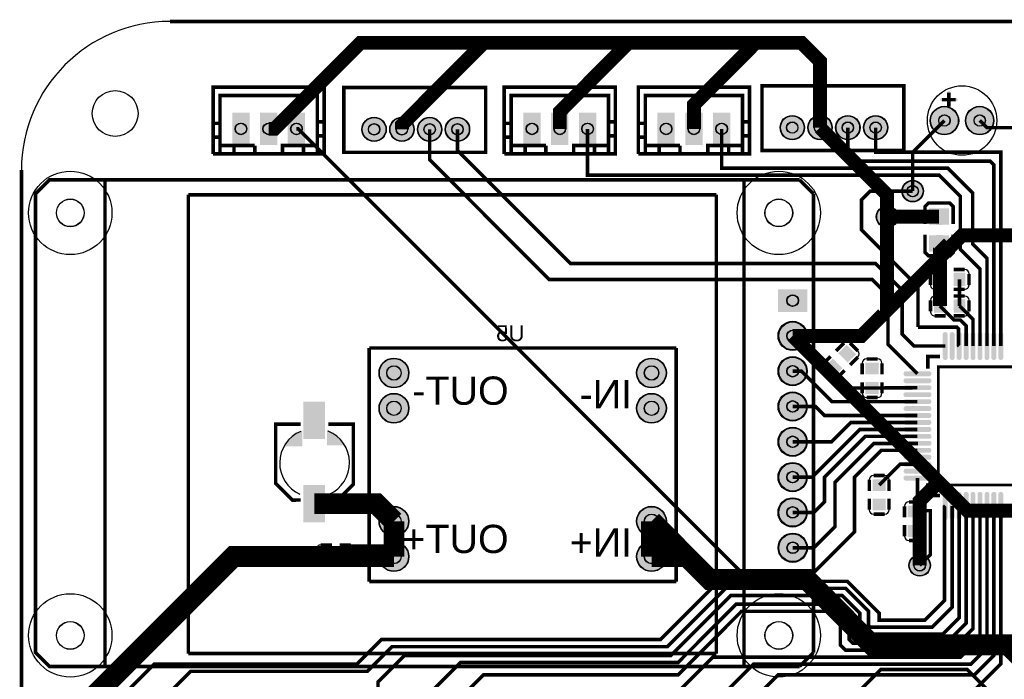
# Model space of a CAD drawing. Header units: millimetres. Extents: x -7 to 115, y -66 to 7.
# Tile 2 of 6: x -7 to 64, y -41 to 7. Entities that reach past the tile are written whole.
import ezdxf

# ---------------------------------------------------------------- set-up
doc = ezdxf.new("R2010")
doc.units = ezdxf.units.MM
for name, color, linetype, true_color in [('BoardOutLine', 7, 'Continuous', 0xff00ff), ('BottomLayer', 7, 'Continuous', 0x0000ff), ('BottomSilkLayer', 7, 'Continuous', 0x66cc33), ('BottomSolderMaskLayer', 7, 'Continuous', 0xaa00ff), ('Document', 7, 'Continuous', 0xffffff), ('Multi-Layer', 7, 'Continuous', 0xc0c0c0), ('TopLayer', 7, 'Continuous', 0xff0000), ('TopPasteMaskLayer', 7, 'Continuous', 0x808080), ('TopSilkLayer', 7, 'Continuous', 0xffcc00), ('TopSolderMaskLayer', 7, 'Continuous', 0x800080)]:
    doc.layers.add(name, color=color, linetype=linetype, true_color=true_color)
doc.styles.get("Standard").update_dxf_attribs({"font": 'arial.ttf'})

msp = doc.modelspace()

# ---------------------------------------------------------------- hatches: boundary and pattern name
at = {"layer": 'BottomSolderMaskLayer'}
for points in [[(8.425, -2.279), (8.425, 0.064), (9.675, 0.064), (9.675, -2.279)], [(10.424, -2.279), (10.424, 0.064), (11.674, 0.064), (11.674, -2.279)], [(12.424, -2.279), (12.424, 0.063), (13.674, 0.063), (13.674, -2.279)], [(29.38, -2.279), (29.38, 0.064), (30.63, 0.064), (30.63, -2.279)], [(31.379, -2.279), (31.379, 0.064), (32.629, 0.064), (32.629, -2.279)], [(33.379, -2.279), (33.379, 0.063), (34.629, 0.063), (34.629, -2.279)], [(39.032, -2.279), (39.032, 0.064), (40.282, 0.064), (40.282, -2.279)], [(41.031, -2.279), (41.031, 0.064), (42.281, 0.064), (42.281, -2.279)], [(43.031, -2.279), (43.031, 0.063), (44.281, 0.063), (44.281, -2.279)], [(58.665, -0.509, 1), (60.716, -0.509, 1)], [(61.205, -0.509, 1), (63.256, -0.509, 1)], [(17.763, -1.143, 1), (19.514, -1.143, 1)], [(19.763, -1.143, 1), (21.514, -1.143, 1)], [(21.763, -1.143, 1), (23.514, -1.143, 1)], [(23.763, -1.143, 1), (25.514, -1.143, 1)], [(47.862, -1.016, 1), (49.613, -1.016, 1)], [(49.862, -1.016, 1), (51.613, -1.016, 1)], [(51.862, -1.016, 1), (53.613, -1.016, 1)], [(53.862, -1.016, 1), (55.613, -1.016, 1)], [(56.629, -5.588, 1), (58.18, -5.588, 1)], [(54.788, -7.433, 1), (56.339, -7.433, 1)], [(49.814, -14.273), (47.712, -14.273), (47.712, -12.647), (49.814, -12.647)], [(47.712, -16, 1), (49.814, -16, 1)], [(18.991, -18.669, 1), (21.141, -18.669, 1)], [(37.533, -18.669, 1), (39.683, -18.669, 1)], [(47.712, -18.54, 1), (49.814, -18.54, 1)], [(18.991, -21.209, 1), (21.141, -21.209, 1)], [(37.533, -21.209, 1), (39.683, -21.209, 1)], [(47.712, -21.08, 1), (49.814, -21.08, 1)], [(47.712, -23.62, 1), (49.814, -23.62, 1)], [(47.712, -26.16, 1), (49.814, -26.16, 1)], [(18.991, -29.337, 1), (21.141, -29.337, 1)], [(37.533, -29.337, 1), (39.683, -29.337, 1)], [(47.712, -28.7, 1), (49.814, -28.7, 1)], [(47.724, -31.242, 1), (49.825, -31.242, 1)], [(18.991, -31.877, 1), (21.141, -31.877, 1)], [(37.533, -31.877, 1), (39.683, -31.877, 1)], [(57.137, -32.512, 1), (58.688, -32.512, 1)]]:
    msp.add_hatch(color=256, dxfattribs=at).paths.add_polyline_path(points)
at = {"layer": 'Document'}
for points in [[(59.883, 0.492), (59.883, 1.492), (59.884, 1.508), (59.888, 1.525), (59.893, 1.54), (59.9, 1.555), (59.91, 1.569), (59.92, 1.581), (59.933, 1.592), (59.947, 1.602), (59.962, 1.609), (59.977, 1.614), (59.994, 1.618), (60.01, 1.619), (60.027, 1.618), (60.043, 1.614), (60.059, 1.609), (60.074, 1.602), (60.088, 1.592), (60.1, 1.581), (60.111, 1.569), (60.12, 1.555), (60.128, 1.54), (60.133, 1.525), (60.136, 1.508), (60.137, 1.492), (60.137, 0.492), (60.136, 0.475), (60.133, 0.459), (60.128, 0.443), (60.12, 0.428), (60.111, 0.414), (60.1, 0.402), (60.088, 0.391), (60.074, 0.382), (60.059, 0.374), (60.043, 0.369), (60.027, 0.366), (60.01, 0.365), (59.994, 0.366), (59.977, 0.369), (59.962, 0.374), (59.947, 0.382), (59.933, 0.391), (59.92, 0.402), (59.91, 0.414), (59.9, 0.428), (59.893, 0.443), (59.888, 0.459), (59.884, 0.475), (59.883, 0.492)], [(60.51, 0.865), (59.51, 0.865), (59.494, 0.866), (59.477, 0.869), (59.462, 0.874), (59.447, 0.882), (59.433, 0.891), (59.42, 0.902), (59.409, 0.914), (59.4, 0.928), (59.393, 0.943), (59.388, 0.959), (59.384, 0.975), (59.383, 0.992), (59.384, 1.008), (59.388, 1.025), (59.393, 1.04), (59.4, 1.055), (59.409, 1.069), (59.42, 1.081), (59.433, 1.092), (59.447, 1.102), (59.462, 1.109), (59.477, 1.114), (59.494, 1.118), (59.51, 1.119), (60.51, 1.119), (60.527, 1.118), (60.543, 1.114), (60.559, 1.109), (60.574, 1.102), (60.588, 1.092), (60.6, 1.081), (60.611, 1.069), (60.62, 1.055), (60.628, 1.04), (60.633, 1.025), (60.636, 1.008), (60.637, 0.992), (60.636, 0.975), (60.633, 0.959), (60.628, 0.943), (60.62, 0.928), (60.611, 0.914), (60.6, 0.902), (60.588, 0.891), (60.574, 0.882), (60.559, 0.874), (60.543, 0.869), (60.527, 0.866), (60.51, 0.865)]]:
    msp.add_hatch(color=256, dxfattribs=at).paths.add_polyline_path(points)
at = {"layer": 'Multi-Layer'}
for points in [[(58.69, -0.509, 1), (60.69, -0.509, 1)], [(61.23, -0.509, 1), (63.23, -0.509, 1)], [(8.453, -2.187), (8.453, -0.028), (9.647, -0.028), (9.647, -2.187)], [(10.452, -2.187), (10.452, -0.028), (11.646, -0.028), (11.646, -2.187)], [(12.452, -2.188), (12.452, -0.029), (13.646, -0.029), (13.646, -2.188)], [(17.788, -1.143, 1), (19.488, -1.143, 1)], [(19.788, -1.143, 1), (21.488, -1.143, 1)], [(21.788, -1.143, 1), (23.488, -1.143, 1)], [(23.788, -1.143, 1), (25.488, -1.143, 1)], [(29.408, -2.187), (29.408, -0.028), (30.602, -0.028), (30.602, -2.187)], [(31.407, -2.187), (31.407, -0.028), (32.601, -0.028), (32.601, -2.187)], [(33.407, -2.188), (33.407, -0.029), (34.601, -0.029), (34.601, -2.188)], [(39.06, -2.187), (39.06, -0.028), (40.254, -0.028), (40.254, -2.187)], [(41.059, -2.187), (41.059, -0.028), (42.253, -0.028), (42.253, -2.187)], [(43.059, -2.188), (43.059, -0.029), (44.253, -0.029), (44.253, -2.188)], [(47.887, -1.016, 1), (49.587, -1.016, 1)], [(49.887, -1.016, 1), (51.587, -1.016, 1)], [(51.887, -1.016, 1), (53.587, -1.016, 1)], [(53.887, -1.016, 1), (55.587, -1.016, 1)], [(49.763, -14.222), (47.763, -14.222), (47.763, -12.698), (49.763, -12.698)], [(47.763, -16, 1), (49.763, -16, 1)], [(19.016, -18.669, 1), (21.116, -18.669, 1)], [(37.558, -18.669, 1), (39.658, -18.669, 1)], [(47.763, -18.54, 1), (49.763, -18.54, 1)], [(19.016, -21.209, 1), (21.116, -21.209, 1)], [(37.558, -21.209, 1), (39.658, -21.209, 1)], [(47.763, -21.08, 1), (49.763, -21.08, 1)], [(47.763, -23.62, 1), (49.763, -23.62, 1)], [(47.763, -26.16, 1), (49.763, -26.16, 1)], [(19.016, -29.337, 1), (21.116, -29.337, 1)], [(37.558, -29.337, 1), (39.658, -29.337, 1)], [(47.763, -28.7, 1), (49.763, -28.7, 1)], [(47.774, -31.242, 1), (49.774, -31.242, 1)], [(19.016, -31.877, 1), (21.116, -31.877, 1)], [(37.558, -31.877, 1), (39.658, -31.877, 1)]]:
    msp.add_hatch(color=256, dxfattribs=at).paths.add_polyline_path(points)
at = {"layer": 'TopLayer'}
for points in [[(58.621, -7.982), (59.998, -7.982), (59.998, -6.849), (58.621, -6.849)], [(58.621, -8.782), (59.998, -8.782), (59.998, -9.915), (58.621, -9.915)], [(59.771, -12.388), (58.971, -12.388), (58.971, -11.488), (59.771, -11.488)], [(61.171, -12.388), (60.371, -12.388), (60.371, -11.488), (61.171, -11.488)], [(59.771, -14.293), (58.971, -14.293), (58.971, -13.393), (59.771, -13.393)], [(61.171, -14.293), (60.371, -14.293), (60.371, -13.393), (61.171, -13.393)], [(59.9, -17.579, -0.785398), (59.6, -17.579), (59.6, -15.879, -0.785398), (59.9, -15.879)], [(60.4, -17.579, -0.785398), (60.1, -17.579), (60.1, -15.879, -0.785398), (60.4, -15.879)], [(60.9, -17.579, -0.785398), (60.6, -17.579), (60.6, -15.879, -0.785398), (60.9, -15.879)], [(61.4, -17.579, -0.785398), (61.1, -17.579), (61.1, -15.879, -0.785398), (61.4, -15.879)], [(61.9, -17.579, -0.785398), (61.6, -17.579), (61.6, -15.879, -0.785398), (61.9, -15.879)], [(62.4, -17.579, -0.785398), (62.1, -17.579), (62.1, -15.879, -0.785398), (62.4, -15.879)], [(62.9, -17.579, -0.785398), (62.6, -17.579), (62.6, -15.879, -0.785398), (62.9, -15.879)], [(63.4, -17.579, -0.785398), (63.1, -17.579), (63.1, -15.879, -0.785398), (63.4, -15.879)], [(63.9, -17.579, -0.785398), (63.6, -17.579), (63.6, -15.879, -0.785398), (63.9, -15.879)], [(52.091, -17.25), (52.657, -16.684), (53.293, -17.32), (52.727, -17.886)], [(51.101, -18.24), (51.667, -17.674), (52.303, -18.31), (51.737, -18.876)], [(54.933, -17.95), (54.933, -18.75), (54.033, -18.75), (54.033, -17.95)], [(58.6, -18.579, -0.785398), (58.6, -18.879), (56.9, -18.879, -0.785398), (56.9, -18.579)], [(58.6, -19.079, -0.785398), (58.6, -19.379), (56.9, -19.379, -0.785398), (56.9, -19.079)], [(54.933, -19.35), (54.933, -20.15), (54.033, -20.15), (54.033, -19.35)], [(58.6, -19.579, -0.785398), (58.6, -19.879), (56.9, -19.879, -0.785398), (56.9, -19.579)], [(58.6, -20.079, -0.785398), (58.6, -20.379), (56.9, -20.379, -0.785398), (56.9, -20.079)], [(15.074, -20.823), (15.074, -23.323), (13.574, -23.323), (13.574, -20.823)], [(58.6, -20.579, -0.785398), (58.6, -20.879), (56.9, -20.879, -0.785398), (56.9, -20.579)], [(58.6, -21.079, -0.785398), (58.6, -21.379), (56.9, -21.379, -0.785398), (56.9, -21.079)], [(58.6, -21.579, -0.785398), (58.6, -21.879), (56.9, -21.879, -0.785398), (56.9, -21.579)], [(58.6, -22.079, -0.785398), (58.6, -22.379), (56.9, -22.379, -0.785398), (56.9, -22.079)], [(58.6, -22.579, -0.785398), (58.6, -22.879), (56.9, -22.879, -0.785398), (56.9, -22.579)], [(58.6, -23.079, -0.785398), (58.6, -23.379), (56.9, -23.379, -0.785398), (56.9, -23.079)], [(58.6, -23.579, -0.785398), (58.6, -23.879), (56.9, -23.879, -0.785398), (56.9, -23.579)], [(58.6, -24.079, -0.785398), (58.6, -24.379), (56.9, -24.379, -0.785398), (56.9, -24.079)], [(58.6, -24.579, -0.785398), (58.6, -24.879), (56.9, -24.879, -0.785398), (56.9, -24.579)], [(58.6, -25.079, -0.785398), (58.6, -25.379), (56.9, -25.379, -0.785398), (56.9, -25.079)], [(58.6, -25.579, -0.785398), (58.6, -25.879), (56.9, -25.879, -0.785398), (56.9, -25.579)], [(58.6, -26.079, -0.785398), (58.6, -26.379), (56.9, -26.379, -0.785398), (56.9, -26.079)], [(15.074, -26.823), (15.074, -29.323), (13.574, -29.323), (13.574, -26.823)], [(54.541, -27.132), (54.541, -26.332), (55.441, -26.332), (55.441, -27.132)], [(59.9, -29.079, -0.785398), (59.6, -29.079), (59.6, -27.379, -0.785398), (59.9, -27.379)], [(60.4, -29.079, -0.785398), (60.1, -29.079), (60.1, -27.379, -0.785398), (60.4, -27.379)], [(60.9, -29.079, -0.785398), (60.6, -29.079), (60.6, -27.379, -0.785398), (60.9, -27.379)], [(61.4, -29.079, -0.785398), (61.1, -29.079), (61.1, -27.379, -0.785398), (61.4, -27.379)], [(61.9, -29.079, -0.785398), (61.6, -29.079), (61.6, -27.379, -0.785398), (61.9, -27.379)], [(62.4, -29.079, -0.785398), (62.1, -29.079), (62.1, -27.379, -0.785398), (62.4, -27.379)], [(62.9, -29.079, -0.785398), (62.6, -29.079), (62.6, -27.379, -0.785398), (62.9, -27.379)], [(63.4, -29.079, -0.785398), (63.1, -29.079), (63.1, -27.379, -0.785398), (63.4, -27.379)], [(63.9, -29.079, -0.785398), (63.6, -29.079), (63.6, -27.379, -0.785398), (63.9, -27.379)], [(54.541, -28.532), (54.541, -27.732), (55.441, -27.732), (55.441, -28.532)], [(57.081, -29.037), (57.081, -28.237), (57.981, -28.237), (57.981, -29.037)], [(57.081, -30.437), (57.081, -29.637), (57.981, -29.637), (57.981, -30.437)], [(14.775, -31.3), (15.575, -31.3), (15.575, -32.2), (14.775, -32.2)], [(16.175, -31.3), (16.975, -31.3), (16.975, -32.2), (16.175, -32.2)]]:
    msp.add_hatch(color=256, dxfattribs=at).paths.add_polyline_path(points)
at = {"layer": 'TopPasteMaskLayer'}
for points in [[(59.089, -8.022), (59.529, -8.022), (59.998, -7.637), (59.998, -6.949), (59.898, -6.849), (58.721, -6.849), (58.621, -6.949), (58.621, -7.637)], [(59.089, -8.742), (59.529, -8.742), (59.998, -9.127), (59.998, -9.815), (59.898, -9.915), (58.721, -9.915), (58.621, -9.815), (58.621, -9.127)], [(59.771, -12.388), (58.971, -12.388), (58.971, -11.488), (59.771, -11.488)], [(61.171, -12.388), (60.371, -12.388), (60.371, -11.488), (61.171, -11.488)], [(59.771, -14.293), (58.971, -14.293), (58.971, -13.393), (59.771, -13.393)], [(61.171, -14.293), (60.371, -14.293), (60.371, -13.393), (61.171, -13.393)], [(59.9, -17.579, -0.785398), (59.6, -17.579), (59.6, -15.879, -0.785398), (59.9, -15.879)], [(60.4, -17.579, -0.785398), (60.1, -17.579), (60.1, -15.879, -0.785398), (60.4, -15.879)], [(60.9, -17.579, -0.785398), (60.6, -17.579), (60.6, -15.879, -0.785398), (60.9, -15.879)], [(61.4, -17.579, -0.785398), (61.1, -17.579), (61.1, -15.879, -0.785398), (61.4, -15.879)], [(61.9, -17.579, -0.785398), (61.6, -17.579), (61.6, -15.879, -0.785398), (61.9, -15.879)], [(62.4, -17.579, -0.785398), (62.1, -17.579), (62.1, -15.879, -0.785398), (62.4, -15.879)], [(62.9, -17.579, -0.785398), (62.6, -17.579), (62.6, -15.879, -0.785398), (62.9, -15.879)], [(63.4, -17.579, -0.785398), (63.1, -17.579), (63.1, -15.879, -0.785398), (63.4, -15.879)], [(63.9, -17.579, -0.785398), (63.6, -17.579), (63.6, -15.879, -0.785398), (63.9, -15.879)], [(52.091, -17.25), (52.657, -16.684), (53.293, -17.32), (52.727, -17.886)], [(51.101, -18.24), (51.667, -17.674), (52.303, -18.31), (51.737, -18.876)], [(54.933, -17.95), (54.933, -18.75), (54.033, -18.75), (54.033, -17.95)], [(58.6, -18.579, -0.785398), (58.6, -18.879), (56.9, -18.879, -0.785398), (56.9, -18.579)], [(58.6, -19.079, -0.785398), (58.6, -19.379), (56.9, -19.379, -0.785398), (56.9, -19.079)], [(54.933, -19.35), (54.933, -20.15), (54.033, -20.15), (54.033, -19.35)], [(58.6, -19.579, -0.785398), (58.6, -19.879), (56.9, -19.879, -0.785398), (56.9, -19.579)], [(58.6, -20.079, -0.785398), (58.6, -20.379), (56.9, -20.379, -0.785398), (56.9, -20.079)], [(15.074, -20.823), (15.074, -23.323), (13.574, -23.323), (13.574, -20.823)], [(58.6, -20.579, -0.785398), (58.6, -20.879), (56.9, -20.879, -0.785398), (56.9, -20.579)], [(58.6, -21.079, -0.785398), (58.6, -21.379), (56.9, -21.379, -0.785398), (56.9, -21.079)], [(58.6, -21.579, -0.785398), (58.6, -21.879), (56.9, -21.879, -0.785398), (56.9, -21.579)], [(58.6, -22.079, -0.785398), (58.6, -22.379), (56.9, -22.379, -0.785398), (56.9, -22.079)], [(58.6, -22.579, -0.785398), (58.6, -22.879), (56.9, -22.879, -0.785398), (56.9, -22.579)], [(58.6, -23.079, -0.785398), (58.6, -23.379), (56.9, -23.379, -0.785398), (56.9, -23.079)], [(58.6, -23.579, -0.785398), (58.6, -23.879), (56.9, -23.879, -0.785398), (56.9, -23.579)], [(58.6, -24.079, -0.785398), (58.6, -24.379), (56.9, -24.379, -0.785398), (56.9, -24.079)], [(58.6, -24.579, -0.785398), (58.6, -24.879), (56.9, -24.879, -0.785398), (56.9, -24.579)], [(58.6, -25.079, -0.785398), (58.6, -25.379), (56.9, -25.379, -0.785398), (56.9, -25.079)], [(58.6, -25.579, -0.785398), (58.6, -25.879), (56.9, -25.879, -0.785398), (56.9, -25.579)], [(58.6, -26.079, -0.785398), (58.6, -26.379), (56.9, -26.379, -0.785398), (56.9, -26.079)], [(15.074, -26.823), (15.074, -29.323), (13.574, -29.323), (13.574, -26.823)], [(54.541, -27.132), (54.541, -26.332), (55.441, -26.332), (55.441, -27.132)], [(59.9, -29.079, -0.785398), (59.6, -29.079), (59.6, -27.379, -0.785398), (59.9, -27.379)], [(60.4, -29.079, -0.785398), (60.1, -29.079), (60.1, -27.379, -0.785398), (60.4, -27.379)], [(60.9, -29.079, -0.785398), (60.6, -29.079), (60.6, -27.379, -0.785398), (60.9, -27.379)], [(61.4, -29.079, -0.785398), (61.1, -29.079), (61.1, -27.379, -0.785398), (61.4, -27.379)], [(61.9, -29.079, -0.785398), (61.6, -29.079), (61.6, -27.379, -0.785398), (61.9, -27.379)], [(62.4, -29.079, -0.785398), (62.1, -29.079), (62.1, -27.379, -0.785398), (62.4, -27.379)], [(62.9, -29.079, -0.785398), (62.6, -29.079), (62.6, -27.379, -0.785398), (62.9, -27.379)], [(63.4, -29.079, -0.785398), (63.1, -29.079), (63.1, -27.379, -0.785398), (63.4, -27.379)], [(63.9, -29.079, -0.785398), (63.6, -29.079), (63.6, -27.379, -0.785398), (63.9, -27.379)], [(54.541, -28.532), (54.541, -27.732), (55.441, -27.732), (55.441, -28.532)], [(57.081, -29.037), (57.081, -28.237), (57.981, -28.237), (57.981, -29.037)], [(57.081, -30.437), (57.081, -29.637), (57.981, -29.637), (57.981, -30.437)], [(14.775, -31.3), (15.575, -31.3), (15.575, -32.2), (14.775, -32.2)], [(16.175, -31.3), (16.975, -31.3), (16.975, -32.2), (16.175, -32.2)]]:
    msp.add_hatch(color=256, dxfattribs=at).paths.add_polyline_path(points)
at = {"layer": 'TopSilkLayer'}
for points in [[(12.152, -23.96), (13.462, -23.94), (13.462, -22.797), (12.7, -23.241)], [(16.51, -23.876), (15.24, -23.876), (15.24, -22.733), (15.942, -23.21)]]:
    msp.add_hatch(color=256, dxfattribs=at).paths.add_polyline_path(points)
at = {"layer": 'TopSolderMaskLayer'}
for points in [[(8.425, -2.279), (8.425, 0.064), (9.675, 0.064), (9.675, -2.279)], [(10.424, -2.279), (10.424, 0.064), (11.674, 0.064), (11.674, -2.279)], [(12.424, -2.279), (12.424, 0.063), (13.674, 0.063), (13.674, -2.279)], [(29.38, -2.279), (29.38, 0.064), (30.63, 0.064), (30.63, -2.279)], [(31.379, -2.279), (31.379, 0.064), (32.629, 0.064), (32.629, -2.279)], [(33.379, -2.279), (33.379, 0.063), (34.629, 0.063), (34.629, -2.279)], [(39.032, -2.279), (39.032, 0.064), (40.282, 0.064), (40.282, -2.279)], [(41.031, -2.279), (41.031, 0.064), (42.281, 0.064), (42.281, -2.279)], [(43.031, -2.279), (43.031, 0.063), (44.281, 0.063), (44.281, -2.279)], [(58.665, -0.509, 1), (60.716, -0.509, 1)], [(61.205, -0.509, 1), (63.256, -0.509, 1)], [(17.763, -1.143, 1), (19.514, -1.143, 1)], [(19.763, -1.143, 1), (21.514, -1.143, 1)], [(21.763, -1.143, 1), (23.514, -1.143, 1)], [(23.763, -1.143, 1), (25.514, -1.143, 1)], [(47.862, -1.016, 1), (49.613, -1.016, 1)], [(49.862, -1.016, 1), (51.613, -1.016, 1)], [(51.862, -1.016, 1), (53.613, -1.016, 1)], [(53.862, -1.016, 1), (55.613, -1.016, 1)], [(56.629, -5.588, 1), (58.18, -5.588, 1)], [(54.788, -7.433, 1), (56.339, -7.433, 1)], [(58.59, -8.003), (60.029, -8.003), (60.029, -6.829), (58.59, -6.829)], [(58.59, -8.761), (60.029, -8.761), (60.029, -9.935), (58.59, -9.935)], [(59.797, -12.413), (58.946, -12.413), (58.946, -11.463), (59.797, -11.463)], [(61.197, -12.413), (60.346, -12.413), (60.346, -11.463), (61.197, -11.463)], [(49.814, -14.273), (47.712, -14.273), (47.712, -12.647), (49.814, -12.647)], [(59.797, -14.318), (58.946, -14.318), (58.946, -13.368), (59.797, -13.368)], [(61.197, -14.318), (60.346, -14.318), (60.346, -13.368), (61.197, -13.368)], [(47.712, -16, 1), (49.814, -16, 1)], [(59.925, -17.601, -0.785398), (59.575, -17.601), (59.575, -15.858, -0.785398), (59.925, -15.858)], [(60.426, -17.601, -0.785398), (60.075, -17.601), (60.075, -15.858, -0.785398), (60.426, -15.858)], [(60.925, -17.601, -0.785398), (60.575, -17.601), (60.575, -15.858, -0.785398), (60.925, -15.858)], [(61.426, -17.601, -0.785398), (61.075, -17.601), (61.075, -15.858, -0.785398), (61.426, -15.858)], [(61.925, -17.601, -0.785398), (61.575, -17.601), (61.575, -15.858, -0.785398), (61.925, -15.858)], [(62.426, -17.601, -0.785398), (62.075, -17.601), (62.075, -15.858, -0.785398), (62.426, -15.858)], [(62.925, -17.601, -0.785398), (62.575, -17.601), (62.575, -15.858, -0.785398), (62.925, -15.858)], [(63.426, -17.601, -0.785398), (63.075, -17.601), (63.075, -15.858, -0.785398), (63.426, -15.858)], [(63.925, -17.601, -0.785398), (63.575, -17.601), (63.575, -15.858, -0.785398), (63.925, -15.858)], [(52.053, -17.248), (52.654, -16.65), (53.331, -17.322), (52.73, -17.92)], [(18.991, -18.669, 1), (21.141, -18.669, 1)], [(37.533, -18.669, 1), (39.683, -18.669, 1)], [(47.712, -18.54, 1), (49.814, -18.54, 1)], [(51.063, -18.238), (51.665, -17.64), (52.341, -18.312), (51.74, -18.91)], [(54.962, -17.927), (54.962, -18.773), (54.005, -18.773), (54.005, -17.927)], [(58.622, -18.554, -0.785398), (58.622, -18.904), (56.879, -18.904, -0.785398), (56.879, -18.554)], [(58.622, -19.054, -0.785398), (58.622, -19.405), (56.879, -19.405, -0.785398), (56.879, -19.054)], [(54.962, -19.327), (54.962, -20.173), (54.005, -20.173), (54.005, -19.327)], [(58.622, -19.554, -0.785398), (58.622, -19.904), (56.879, -19.904, -0.785398), (56.879, -19.554)], [(18.991, -21.209, 1), (21.141, -21.209, 1)], [(37.533, -21.209, 1), (39.683, -21.209, 1)], [(47.712, -21.08, 1), (49.814, -21.08, 1)], [(58.622, -20.054, -0.785398), (58.622, -20.405), (56.879, -20.405, -0.785398), (56.879, -20.054)], [(15.105, -20.738), (15.105, -23.408), (13.544, -23.408), (13.544, -20.738)], [(58.622, -20.554, -0.785398), (58.622, -20.904), (56.879, -20.904, -0.785398), (56.879, -20.554)], [(58.622, -21.054, -0.785398), (58.622, -21.405), (56.879, -21.405, -0.785398), (56.879, -21.054)], [(58.622, -21.554, -0.785398), (58.622, -21.904), (56.879, -21.904, -0.785398), (56.879, -21.554)], [(47.712, -23.62, 1), (49.814, -23.62, 1)], [(58.622, -22.054, -0.785398), (58.622, -22.405), (56.879, -22.405, -0.785398), (56.879, -22.054)], [(58.622, -22.554, -0.785398), (58.622, -22.904), (56.879, -22.904, -0.785398), (56.879, -22.554)], [(58.622, -23.054, -0.785398), (58.622, -23.405), (56.879, -23.405, -0.785398), (56.879, -23.054)], [(58.622, -23.554, -0.785398), (58.622, -23.904), (56.879, -23.904, -0.785398), (56.879, -23.554)], [(58.622, -24.054, -0.785398), (58.622, -24.405), (56.879, -24.405, -0.785398), (56.879, -24.054)], [(58.622, -24.554, -0.785398), (58.622, -24.904), (56.879, -24.904, -0.785398), (56.879, -24.554)], [(47.712, -26.16, 1), (49.814, -26.16, 1)], [(58.622, -25.054, -0.785398), (58.622, -25.405), (56.879, -25.405, -0.785398), (56.879, -25.054)], [(58.622, -25.554, -0.785398), (58.622, -25.904), (56.879, -25.904, -0.785398), (56.879, -25.554)], [(58.622, -26.054, -0.785398), (58.622, -26.405), (56.879, -26.405, -0.785398), (56.879, -26.054)], [(15.105, -26.738), (15.105, -29.408), (13.544, -29.408), (13.544, -26.738)], [(54.513, -27.155), (54.513, -26.309), (55.47, -26.309), (55.47, -27.155)], [(59.925, -29.1, -0.785398), (59.575, -29.1), (59.575, -27.357, -0.785398), (59.925, -27.357)], [(60.426, -29.1, -0.785398), (60.075, -29.1), (60.075, -27.357, -0.785398), (60.426, -27.357)], [(60.925, -29.1, -0.785398), (60.575, -29.1), (60.575, -27.357, -0.785398), (60.925, -27.357)], [(61.426, -29.1, -0.785398), (61.075, -29.1), (61.075, -27.357, -0.785398), (61.426, -27.357)], [(61.925, -29.1, -0.785398), (61.575, -29.1), (61.575, -27.357, -0.785398), (61.925, -27.357)], [(62.426, -29.1, -0.785398), (62.075, -29.1), (62.075, -27.357, -0.785398), (62.426, -27.357)], [(62.925, -29.1, -0.785398), (62.575, -29.1), (62.575, -27.357, -0.785398), (62.925, -27.357)], [(63.426, -29.1, -0.785398), (63.075, -29.1), (63.075, -27.357, -0.785398), (63.426, -27.357)], [(63.925, -29.1, -0.785398), (63.575, -29.1), (63.575, -27.357, -0.785398), (63.925, -27.357)], [(18.991, -29.337, 1), (21.141, -29.337, 1)], [(37.533, -29.337, 1), (39.683, -29.337, 1)], [(47.712, -28.7, 1), (49.814, -28.7, 1)], [(54.513, -28.555), (54.513, -27.709), (55.47, -27.709), (55.47, -28.555)], [(57.053, -29.06), (57.053, -28.214), (58.01, -28.214), (58.01, -29.06)], [(57.053, -30.46), (57.053, -29.614), (58.01, -29.614), (58.01, -30.46)], [(47.724, -31.242, 1), (49.825, -31.242, 1)], [(18.991, -31.877, 1), (21.141, -31.877, 1)], [(37.533, -31.877, 1), (39.683, -31.877, 1)], [(14.75, -31.275), (15.6, -31.275), (15.6, -32.225), (14.75, -32.225)], [(16.15, -31.275), (17, -31.275), (17, -32.225), (16.15, -32.225)], [(57.137, -32.512, 1), (58.688, -32.512, 1)]]:
    msp.add_hatch(color=256, dxfattribs=at).paths.add_polyline_path(points)

# ---------------------------------------------------------------- linework, layer by layer
at = {"layer": 'BoardOutLine', "const_width": 0.254}
for points in [[(3.937, 6.619), (103.759, 6.619)], [(-6.746, -55.245), (-6.746, -4.064)]]:
    msp.add_lwpolyline(points, dxfattribs=at)
at = {"layer": 'BoardOutLine'}
msp.add_arc((3.937, -4.064), 10.683, 90, 180, dxfattribs=at)
at = {"layer": 'BottomLayer'}
for points, const_width in [([(20.638, -1.143), (20.638, -0.825), (26.543, 5.08), (17.653, 5.08), (11.466, -1.107), (11.049, -1.107)], 1), ([(32.004, -1.107), (32.004, 0.127), (36.957, 5.08), (26.543, 5.08), (20.638, -0.825), (20.638, -1.143)], 1), ([(46.863, 5.08), (45.466, 5.08), (36.957, 5.08), (32.004, 0.127), (32.004, -1.107)], 1), ([(50.737, -1.016), (50.737, 3.747), (49.403, 5.08), (46.101, 5.08), (41.656, 0.635), (41.656, -1.107)], 1), ([(55.563, -7.432), (55.563, -5.842), (50.737, -1.016)], 1), ([(59.69, -0.508), (57.404, -2.794), (57.404, -5.588)], 0.254), ([(48.763, -16.001), (53.722, -16.001), (55.626, -14.097), (55.563, -14.034), (55.563, -7.432)], 1), ([(55.626, -14.097), (60.96, -8.763), (65.151, -8.763)], 1), ([(69.85, -28.575), (61.336, -28.575), (48.763, -16.001)], 1), ([(59.274, -26.513), (57.912, -27.875), (57.912, -32.512)], 1), ([(20.066, -31.877), (20.066, -29.337)], 1.5), ([(66.294, -40.259), (64.262, -38.227), (54.483, -38.227), (49.784, -33.528), (42.799, -33.528), (38.608, -29.337)], 1.5), ([(38.608, -29.337), (38.608, -31.877)], 1.5), ([(20.066, -31.877), (8.509, -31.877), (-2.667, -43.053), (-2.667, -55.372), (-0.762, -57.277), (3.429, -57.277), (3.429, -62.865), (4.826, -64.262), (73.152, -64.262), (73.152, -60.869)], 1.5), ([(38.608, -31.877), (41.148, -31.877), (42.799, -33.528)], 1.5), ([(53.594, -42.139), (53.594, -41.529), (55.118, -40.005), (61.341, -40.005), (66.04, -44.704), (69.85, -44.704), (74.549, -40.005), (74.549, -33.401), (73.152, -32.004)], 0.254)]:
    msp.add_lwpolyline(points, dxfattribs=dict(at, const_width=const_width))
at = {"layer": 'BottomSilkLayer', "const_width": 0.254}
for points in [[(40.386, -16.873), (18.288, -16.873)], [(18.288, -16.873), (18.288, -33.673)], [(40.386, -16.873), (40.386, -33.673)], [(40.386, -33.673), (18.288, -33.673)]]:
    msp.add_lwpolyline(points, dxfattribs=at)
at = {"layer": 'BottomSolderMaskLayer'}
for centre, radius in [((59.69, -0.509), 1.025), ((62.23, -0.509), 1.025), ((9.05, -1.107), 0.419), ((11.049, -1.107), 0.419), ((13.049, -1.108), 0.419), ((18.638, -1.143), 0.876), ((20.638, -1.143), 0.876), ((22.638, -1.143), 0.876), ((24.638, -1.143), 0.876), ((30.005, -1.107), 0.419), ((32.004, -1.107), 0.419), ((34.004, -1.108), 0.419), ((39.657, -1.107), 0.419), ((41.656, -1.107), 0.419), ((43.656, -1.108), 0.419), ((48.737, -1.016), 0.876), ((48.737, -1.016), 0.412), ((50.737, -1.016), 0.876), ((50.737, -1.016), 0.412), ((52.737, -1.016), 0.876), ((52.737, -1.016), 0.412), ((54.737, -1.016), 0.876), ((54.737, -1.016), 0.412), ((59.69, -0.509), 0.41), ((62.23, -0.509), 0.41), ((18.638, -1.143), 0.412), ((20.638, -1.143), 0.412), ((22.638, -1.143), 0.412), ((24.638, -1.143), 0.412), ((57.404, -5.588), 0.775), ((57.404, -5.588), 0.414), ((55.563, -7.433), 0.775), ((55.563, -7.432), 0.414), ((48.763, -13.46), 0.42), ((48.763, -16), 1.051), ((48.763, -16), 0.42), ((20.066, -18.669), 1.075), ((38.608, -18.669), 1.075), ((48.763, -18.54), 1.051), ((20.066, -18.669), 0.522), ((38.608, -18.669), 0.522), ((48.763, -18.54), 0.42), ((20.066, -21.209), 1.075), ((38.608, -21.209), 1.075), ((48.763, -21.08), 1.051), ((20.066, -21.209), 0.522), ((38.608, -21.209), 0.522), ((48.763, -21.08), 0.42), ((48.763, -23.62), 1.051), ((48.763, -23.62), 0.42), ((48.763, -26.16), 1.051), ((48.763, -26.16), 0.42), ((20.066, -29.337), 1.075), ((38.608, -29.337), 1.075), ((48.763, -28.7), 1.051), ((48.763, -28.7), 0.42), ((20.066, -29.337), 0.522), ((38.608, -29.337), 0.522), ((48.774, -31.242), 1.051), ((20.066, -31.877), 1.075), ((38.608, -31.877), 1.075), ((48.775, -31.242), 0.42), ((20.066, -31.877), 0.522), ((38.608, -31.877), 0.522), ((57.912, -32.512), 0.775), ((57.912, -32.512), 0.414)]:
    msp.add_circle(centre, radius, dxfattribs=at)
at = {"layer": 'Document', "const_width": 0.254}
for points in [[(49.263, -39.78), (-4.737, -39.78), (-5.737, -38.78), (-5.737, -5.78), (-4.737, -4.78), (49.263, -4.78)], [(-0.737, -39.78), (-0.737, -4.78)], [(45.263, -39.78), (45.263, -4.78)], [(49.263, -4.78), (50.263, -5.78)], [(50.263, -5.78), (50.263, -38.78)], [(5.269, -5.851), (43.269, -5.851)], [(5.269, -38.851), (5.269, -5.851)], [(43.269, -38.851), (43.269, -5.851)], [(43.269, -38.851), (5.269, -38.851)], [(49.263, -39.78), (50.263, -38.78)]]:
    msp.add_lwpolyline(points, dxfattribs=at)
at = {"layer": 'Document'}
for centre in [(-3.231, -7.151), (47.769, -7.151), (-3.231, -37.551), (47.769, -37.551)]:
    msp.add_circle(centre, 0.992, dxfattribs=at)
at = {"layer": 'Multi-Layer'}
for centre, radius in [((0, 0), 1.65), ((59.69, -0.509), 1), ((62.23, -0.509), 1), ((9.05, -1.107), 0.4), ((11.049, -1.107), 0.4), ((13.049, -1.108), 0.4), ((18.638, -1.143), 0.85), ((20.638, -1.143), 0.85), ((22.638, -1.143), 0.85), ((24.638, -1.143), 0.85), ((30.005, -1.107), 0.4), ((32.004, -1.107), 0.4), ((34.004, -1.108), 0.4), ((39.657, -1.107), 0.4), ((41.656, -1.107), 0.4), ((43.656, -1.108), 0.4), ((48.737, -1.016), 0.85), ((48.737, -1.016), 0.4), ((50.737, -1.016), 0.85), ((50.737, -1.016), 0.4), ((52.737, -1.016), 0.85), ((52.737, -1.016), 0.4), ((54.737, -1.016), 0.85), ((54.737, -1.016), 0.4), ((59.69, -0.509), 0.4), ((62.23, -0.509), 0.4), ((18.638, -1.143), 0.4), ((20.638, -1.143), 0.4), ((22.638, -1.143), 0.4), ((24.638, -1.143), 0.4), ((57.404, -5.588), 0.75), ((57.404, -5.588), 0.4), ((-3.231, -7.151), 1), ((47.769, -7.151), 1), ((55.563, -7.433), 0.75), ((55.563, -7.432), 0.4), ((48.763, -13.46), 0.4), ((48.763, -16), 1), ((48.763, -16), 0.4), ((20.066, -18.669), 1.05), ((38.608, -18.669), 1.05), ((48.763, -18.54), 1), ((20.066, -18.669), 0.51), ((38.608, -18.669), 0.51), ((48.763, -18.54), 0.4), ((20.066, -21.209), 1.05), ((38.608, -21.209), 1.05), ((48.763, -21.08), 1), ((20.066, -21.209), 0.51), ((38.608, -21.209), 0.51), ((48.763, -21.08), 0.4), ((48.763, -23.62), 1), ((48.763, -23.62), 0.4), ((48.763, -26.16), 1), ((48.763, -26.16), 0.4), ((20.066, -29.337), 1.05), ((38.608, -29.337), 1.05), ((48.763, -28.7), 1), ((48.763, -28.7), 0.4), ((20.066, -29.337), 0.51), ((38.608, -29.337), 0.51), ((48.774, -31.242), 1), ((20.066, -31.877), 1.05), ((38.608, -31.877), 1.05), ((48.775, -31.242), 0.4), ((20.066, -31.877), 0.51), ((38.608, -31.877), 0.51), ((57.912, -32.512), 0.75), ((57.912, -32.512), 0.4), ((-3.231, -37.551), 1), ((47.769, -37.551), 1)]:
    msp.add_circle(centre, radius, dxfattribs=at)
at = {"layer": 'TopLayer'}
for points, const_width in [([(62.23, -0.508), (62.738, -1.016), (65.16, -1.016)], 0.254), ([(13.049, -1.108), (13.173, -1.108), (45.212, -33.147), (50.165, -33.147), (53.213, -30.099), (53.213, -26.162), (55.146, -24.229), (57.75, -24.229)], 0.254), ([(57.75, -18.729), (55.626, -16.605), (55.626, -13.081), (54.483, -11.938), (31.242, -11.938), (22.638, -3.334), (22.638, -1.143)], 0.254), ([(24.638, -1.143), (24.638, -2.667), (32.766, -10.795), (54.737, -10.795), (56.642, -12.7), (56.642, -15.875), (57.496, -16.729), (59.75, -16.729)], 0.254), ([(62.25, -16.728), (62.25, -11.196), (60.833, -9.779), (60.833, -5.969), (59.309, -4.445), (34.003, -4.445), (34.003, -1.107)], 0.254), ([(43.655, -1.107), (43.655, -3.937), (59.944, -3.937), (61.722, -5.715), (61.722, -9.398), (62.751, -10.427), (62.751, -16.728)], 0.254), ([(52.738, -1.016), (52.738, -3.429), (62.992, -3.429), (63.251, -3.688), (63.251, -16.728)], 0.254), ([(63.749, -16.728), (63.749, -2.789), (54.737, -2.789), (54.737, -1.016)], 0.254), ([(57.785, -15.367), (57.785, -12.446), (53.721, -8.382), (53.721, -6.223), (54.356, -5.588), (57.404, -5.588)], 0.254), ([(55.563, -7.432), (59.309, -7.417)], 1), ([(59.309, -9.348), (59.371, -9.41), (59.371, -11.938)], 1), ([(59.371, -11.938), (59.371, -11.938), (59.371, -13.843)], 1), ([(59.371, -13.843), (59.371, -11.938), (59.371, -11.938)], 0.254), ([(60.771, -11.938), (60.771, -13.843), (60.771, -13.843)], 0.254), ([(59.371, -13.843), (60.387, -14.859), (60.833, -14.859), (61.25, -15.276), (61.25, -16.729)], 0.254), ([(60.771, -13.843), (61.75, -14.822), (61.75, -16.729)], 0.254), ([(60.75, -16.729), (60.706, -16.685), (60.706, -15.494), (60.579, -15.367), (57.785, -15.367)], 0.254), ([(48.763, -16.002), (49.271, -16.002), (53.02, -19.751), (54.483, -19.751)], 0.254), ([(48.763, -18.542), (49.403, -18.542), (51.59, -20.729), (57.75, -20.729)], 0.254), ([(54.483, -19.751), (57.75, -19.728)], 0.254), ([(48.763, -21.081), (50.418, -21.081), (51.066, -21.729), (57.75, -21.729)], 0.254), ([(48.763, -23.622), (51.562, -23.622), (52.964, -22.23), (57.75, -22.23)], 0.254), ([(48.763, -26.161), (50.166, -26.161), (53.598, -22.729), (57.75, -22.729)], 0.254), ([(48.763, -28.701), (50.293, -28.701), (51.054, -27.94), (51.054, -26.162), (53.987, -23.229), (57.75, -23.229)], 0.254), ([(48.774, -31.243), (50.291, -31.243), (51.816, -29.718), (51.816, -26.543), (54.61, -23.749), (57.785, -23.749)], 0.254), ([(54.991, -26.732), (56.494, -25.229), (57.75, -25.229)], 0.254), ([(57.531, -28.637), (57.75, -28.418), (57.75, -26.229)], 0.254), ([(20.066, -29.337), (18.802, -28.073), (14.324, -28.073)], 1.5), ([(59.75, -28.229), (59.69, -28.289), (59.69, -35.052), (58.293, -36.449), (54.991, -36.449), (54.991, -35.941), (52.705, -33.655), (43.434, -33.655), (39.243, -37.846), (19.177, -37.846), (17.399, -39.624), (2.794, -39.624), (1.143, -41.275), (1.143, -41.884)], 0.254), ([(3.683, -41.884), (5.435, -40.132), (18.161, -40.132), (19.939, -38.354), (39.751, -38.354), (43.942, -34.163), (52.578, -34.163), (54.229, -35.814), (54.229, -36.83), (54.356, -36.957), (58.801, -36.957), (60.25, -35.508), (60.25, -28.229)], 0.254), ([(60.749, -28.23), (60.749, -36.279), (59.563, -37.465), (53.594, -37.465), (53.594, -35.941), (52.324, -34.671), (44.323, -34.671), (40.005, -38.989), (20.828, -38.989), (18.923, -40.894), (18.923, -41.884)], 0.254), ([(22.225, -42.139), (24.867, -39.497), (40.513, -39.497), (44.704, -35.306), (52.07, -35.306), (52.832, -36.068), (52.832, -37.846), (53.086, -38.1), (59.817, -38.1), (61.25, -36.668), (61.25, -28.23)], 0.254), ([(24.765, -42.139), (26.518, -40.386), (40.513, -40.386), (45.085, -35.814), (51.435, -35.814), (52.197, -36.576), (52.197, -38.227), (52.578, -38.608), (60.198, -38.608), (61.75, -37.056), (61.75, -28.23)], 0.254), ([(40.005, -42.138), (43.027, -39.116), (60.833, -39.116), (62.25, -37.699), (62.25, -28.229)], 0.254), ([(43.434, -42.139), (45.949, -39.624), (61.595, -39.624), (62.751, -38.468), (62.751, -28.23)], 0.254), ([(45.974, -42.139), (47.727, -40.386), (61.849, -40.386), (63.251, -38.984), (63.251, -28.23)], 0.254), ([(61.214, -42.138), (63.75, -39.602), (63.75, -28.229)], 0.254), ([(20.066, -29.337), (20.066, -31.877)], 1.5), ([(57.531, -28.637), (57.593, -28.575), (58.674, -28.575), (58.674, -31.75), (57.912, -32.512)], 0.254), ([(20.066, -31.877), (19.939, -31.75), (16.575, -31.75)], 1.5)]:
    msp.add_lwpolyline(points, dxfattribs=dict(at, const_width=const_width))
at = {"layer": 'TopSilkLayer', "const_width": 0.254}
for points in [[(8.949, 1.892), (7.05, 1.892), (7.05, -2.908)], [(7.55, -0.708), (7.55, 1.292), (14.549, 1.292), (14.549, -0.608)], [(8.949, 1.892), (15.049, 1.892), (15.049, -0.608)], [(29.904, 1.892), (28.005, 1.892), (28.005, -2.908)], [(28.505, -0.708), (28.505, 1.292), (35.504, 1.292), (35.504, -0.608)], [(29.904, 1.892), (36.004, 1.892), (36.004, -0.608)], [(39.556, 1.892), (37.657, 1.892), (37.657, -2.908)], [(38.157, -0.708), (38.157, 1.292), (45.156, 1.292), (45.156, -0.608)], [(39.556, 1.892), (45.656, 1.892), (45.656, -0.608)], [(60.01, 0.491), (60.01, 1.491)], [(60.51, 0.991), (59.51, 0.991)], [(7.05, -0.708), (7.55, -0.708)], [(7.55, -1.708), (7.55, -0.608)], [(15.049, -0.608), (14.549, -0.608)], [(14.549, -1.608), (14.549, -0.608)], [(15.049, -0.608), (15.049, -1.608)], [(28.005, -0.708), (28.505, -0.708)], [(28.505, -1.708), (28.505, -0.608)], [(36.004, -0.608), (35.504, -0.608)], [(35.504, -1.608), (35.504, -0.608)], [(36.004, -0.608), (36.004, -1.608)], [(37.657, -0.708), (38.157, -0.708)], [(38.157, -1.708), (38.157, -0.608)], [(45.656, -0.608), (45.156, -0.608)], [(45.156, -1.608), (45.156, -0.608)], [(45.656, -0.608), (45.656, -1.608)], [(7.05, -1.708), (7.05, -2.908)], [(7.05, -1.708), (7.55, -1.708)], [(7.55, -1.708), (7.55, -2.908)], [(14.549, -1.608), (15.049, -1.608)], [(14.549, -1.608), (14.549, -2.908), (15.049, -2.908), (15.049, -1.608)], [(28.005, -1.708), (28.005, -2.908)], [(28.005, -1.708), (28.505, -1.708)], [(28.505, -1.708), (28.505, -2.908)], [(35.504, -1.608), (36.004, -1.608)], [(35.504, -1.608), (35.504, -2.908), (36.004, -2.908), (36.004, -1.608)], [(37.657, -1.708), (37.657, -2.908)], [(37.657, -1.708), (38.157, -1.708)], [(38.157, -1.708), (38.157, -2.908)], [(45.156, -1.608), (45.656, -1.608)], [(45.156, -1.608), (45.156, -2.908), (45.656, -2.908), (45.656, -1.608)], [(7.05, -2.908), (12.049, -2.908)], [(8.55, -2.308), (7.55, -2.308)], [(8.55, -2.908), (8.55, -2.308)], [(8.55, -2.308), (10.05, -2.308)], [(10.05, -2.308), (10.05, -2.908)], [(13.549, -2.308), (12.049, -2.308), (12.049, -2.908)], [(13.549, -2.908), (12.049, -2.908)], [(13.549, -2.908), (13.549, -2.308)], [(13.549, -2.308), (14.549, -2.308)], [(13.549, -2.908), (14.549, -2.908)], [(28.005, -2.908), (33.004, -2.908)], [(29.505, -2.308), (28.505, -2.308)], [(29.505, -2.908), (29.505, -2.308)], [(29.505, -2.308), (31.005, -2.308)], [(31.005, -2.308), (31.005, -2.908)], [(34.504, -2.308), (33.004, -2.308), (33.004, -2.908)], [(34.504, -2.908), (33.004, -2.908)], [(34.504, -2.908), (34.504, -2.308)], [(34.504, -2.308), (35.504, -2.308)], [(34.504, -2.908), (35.504, -2.908)], [(37.657, -2.908), (42.656, -2.908)], [(39.157, -2.308), (38.157, -2.308)], [(39.157, -2.908), (39.157, -2.308)], [(39.157, -2.308), (40.657, -2.308)], [(40.657, -2.308), (40.657, -2.908)], [(44.156, -2.308), (42.656, -2.308), (42.656, -2.908)], [(44.156, -2.908), (42.656, -2.908)], [(44.156, -2.908), (44.156, -2.308)], [(44.156, -2.308), (45.156, -2.308)], [(44.156, -2.908), (45.156, -2.908)], [(60.325, -7.961), (60.325, -6.818), (60.325, -6.691), (60.071, -6.437), (58.674, -6.437), (58.547, -6.437), (58.293, -6.691), (58.293, -7.961)], [(58.293, -8.723), (58.293, -9.866), (58.293, -9.993), (58.547, -10.247), (59.944, -10.247), (60.071, -10.247), (60.325, -9.993), (60.325, -8.723)], [(59.791, -11.228), (58.991, -11.228)], [(60.351, -11.228), (61.151, -11.228)], [(58.681, -12.338), (58.681, -11.538)], [(61.461, -11.538), (61.461, -12.338)], [(59.791, -12.648), (58.991, -12.648)], [(60.351, -12.648), (61.151, -12.648)], [(58.681, -14.243), (58.681, -13.443)], [(59.791, -13.133), (58.991, -13.133)], [(60.351, -13.133), (61.151, -13.133)], [(61.461, -13.443), (61.461, -14.243)], [(59.791, -14.553), (58.991, -14.553)], [(60.351, -14.553), (61.151, -14.553)], [(51.893, -17.08), (52.459, -16.514)], [(52.897, -16.514), (53.463, -17.08)], [(51.497, -17.476), (50.931, -18.042)], [(52.897, -18.084), (53.463, -17.518)], [(54.083, -17.66), (54.883, -17.66)], [(58.5, -18.348), (58.5, -17.479), (59.369, -17.479)], [(51.497, -19.046), (50.931, -18.48)], [(52.501, -18.48), (51.935, -19.046)], [(53.774, -18.77), (53.774, -17.97)], [(55.193, -18.77), (55.193, -17.97)], [(53.773, -19.33), (53.773, -20.13)], [(55.193, -19.33), (55.193, -20.13)], [(54.883, -20.44), (54.083, -20.44)], [(13.362, -22.35), (11.557, -22.352), (11.557, -26.607), (12.764, -27.813), (13.352, -27.81)], [(15.342, -22.35), (17.145, -22.352), (17.145, -26.67), (16.002, -27.813), (15.382, -27.81)], [(54.591, -26.042), (55.391, -26.042)], [(54.281, -27.152), (54.281, -26.352)], [(55.701, -27.152), (55.701, -26.352)], [(58.5, -27.479), (58.5, -26.61)], [(54.281, -27.712), (54.281, -28.512)], [(55.701, -27.712), (55.701, -28.512)], [(58.5, -27.479), (59.369, -27.479)], [(56.821, -29.057), (56.821, -28.257)], [(57.131, -27.947), (57.931, -27.947)], [(58.241, -29.057), (58.241, -28.257)], [(55.391, -28.822), (54.591, -28.822)], [(56.821, -29.617), (56.821, -30.417)], [(58.241, -29.617), (58.241, -30.417)], [(15.595, -31.04), (14.795, -31.04)], [(16.155, -31.04), (16.955, -31.04)], [(57.931, -30.727), (57.131, -30.727)], [(14.485, -32.15), (14.485, -31.35)], [(17.265, -31.35), (17.265, -32.15)], [(15.595, -32.46), (14.795, -32.46)], [(16.155, -32.46), (16.955, -32.46)]]:
    msp.add_lwpolyline(points, dxfattribs=at)
at = {"layer": 'TopSilkLayer'}
for points, const_width in [([(16.463, 1.867), (26.67, 1.867), (26.67, -2.794), (16.463, -2.794), (16.463, 1.867)], 0.254), ([(46.562, 1.994), (56.769, 1.994), (56.769, -2.667), (46.562, -2.667), (46.562, 1.994)], 0.254), ([(67.75, -26.729), (67.75, -18.229), (59.25, -18.229), (59.25, -26.729), (67.75, -26.729)], 0.2)]:
    msp.add_lwpolyline(points, close=True, dxfattribs=dict(at, const_width=const_width))
for centre, radius in [((60.96, -0.509), 2.5), ((-3.231, -7.151), 3), ((47.769, -7.151), 3), ((-3.231, -37.551), 3), ((47.769, -37.551), 3)]:
    msp.add_circle(centre, radius, dxfattribs=at)
for centre, radius, start, end in [((58.991, -11.538), 0.31, 90, 180), ((61.151, -11.538), 0.31, 360, 90), ((58.991, -12.338), 0.31, 179.9953, 270), ((61.151, -12.338), 0.31, 270, 0.00939), ((58.991, -13.443), 0.31, 90, 180), ((61.151, -13.443), 0.31, 360, 90), ((58.991, -14.243), 0.31, 179.9953, 270), ((61.151, -14.243), 0.31, 270, 0.00939), ((52.678, -16.734), 0.31, 44.9986, 135.0014), ((53.244, -17.299), 0.31, 315.00192, 44.99808), ((54.083, -17.97), 0.31, 90, 179.9953), ((54.883, -17.97), 0.31, 0, 90), ((51.15, -18.261), 0.31, 135.00524, 225.01469), ((51.716, -18.826), 0.31, 224.99859, 314.99476), ((54.083, -20.13), 0.31, 180, 270), ((54.883, -20.13), 0.31, 270, 0), ((14.307, -25.147), 2.465, 112.53953, 245.68292), ((14.402, -25.139), 2.47, 294.08536, 67.88608), ((54.591, -26.352), 0.31, 90, 180), ((55.391, -26.352), 0.31, 0, 90), ((57.131, -28.257), 0.31, 90, 180), ((57.931, -28.257), 0.31, 0, 90), ((54.591, -28.512), 0.31, 180.0047, 270), ((55.391, -28.512), 0.31, 270, 359.9953), ((57.131, -30.417), 0.31, 180.0047, 270), ((57.931, -30.417), 0.31, 270, 359.9953), ((14.795, -31.35), 0.31, 90, 180.00939), ((16.955, -31.35), 0.31, 359.9953, 90), ((14.795, -32.15), 0.31, 180, 270), ((16.955, -32.15), 0.31, 270, 0)]:
    msp.add_arc(centre, radius, start, end, dxfattribs=at)
at = {"layer": 'TopSolderMaskLayer'}
for centre, radius in [((59.69, -0.509), 1.025), ((62.23, -0.509), 1.025), ((9.05, -1.107), 0.419), ((11.049, -1.107), 0.419), ((13.049, -1.108), 0.419), ((18.638, -1.143), 0.876), ((20.638, -1.143), 0.876), ((22.638, -1.143), 0.876), ((24.638, -1.143), 0.876), ((30.005, -1.107), 0.419), ((32.004, -1.107), 0.419), ((34.004, -1.108), 0.419), ((39.657, -1.107), 0.419), ((41.656, -1.107), 0.419), ((43.656, -1.108), 0.419), ((48.737, -1.016), 0.876), ((48.737, -1.016), 0.412), ((50.737, -1.016), 0.876), ((50.737, -1.016), 0.412), ((52.737, -1.016), 0.876), ((52.737, -1.016), 0.412), ((54.737, -1.016), 0.876), ((54.737, -1.016), 0.412), ((59.69, -0.509), 0.41), ((62.23, -0.509), 0.41), ((18.638, -1.143), 0.412), ((20.638, -1.143), 0.412), ((22.638, -1.143), 0.412), ((24.638, -1.143), 0.412), ((57.404, -5.588), 0.775), ((57.404, -5.588), 0.414), ((55.563, -7.433), 0.775), ((55.563, -7.432), 0.414), ((48.763, -13.46), 0.42), ((48.763, -16), 1.051), ((48.763, -16), 0.42), ((20.066, -18.669), 1.075), ((38.608, -18.669), 1.075), ((48.763, -18.54), 1.051), ((20.066, -18.669), 0.522), ((38.608, -18.669), 0.522), ((48.763, -18.54), 0.42), ((20.066, -21.209), 1.075), ((38.608, -21.209), 1.075), ((48.763, -21.08), 1.051), ((20.066, -21.209), 0.522), ((38.608, -21.209), 0.522), ((48.763, -21.08), 0.42), ((48.763, -23.62), 1.051), ((48.763, -23.62), 0.42), ((48.763, -26.16), 1.051), ((48.763, -26.16), 0.42), ((20.066, -29.337), 1.075), ((38.608, -29.337), 1.075), ((48.763, -28.7), 1.051), ((48.763, -28.7), 0.42), ((20.066, -29.337), 0.522), ((38.608, -29.337), 0.522), ((48.774, -31.242), 1.051), ((20.066, -31.877), 1.075), ((38.608, -31.877), 1.075), ((48.775, -31.242), 0.42), ((20.066, -31.877), 0.522), ((38.608, -31.877), 0.522), ((57.912, -32.512), 0.775), ((57.912, -32.512), 0.414)]:
    msp.add_circle(centre, radius, dxfattribs=at)

# ---------------------------------------------------------------- texts
at = {"layer": 'BottomSilkLayer', "text_generation_flag": 2}
for s, height, p in [('U5', 1.143, (29.464, -16.383)), ('OUT-', 2.032, (28.321, -20.955)), ('IN-', 2.032, (37.211, -21.209)), ('OUT+', 2.032, (28.321, -31.623)), ('IN+', 2.032, (37.211, -31.877))]:
    msp.add_text(s, height=height, dxfattribs=at).set_placement(p)

doc.saveas('drawing.dxf')
